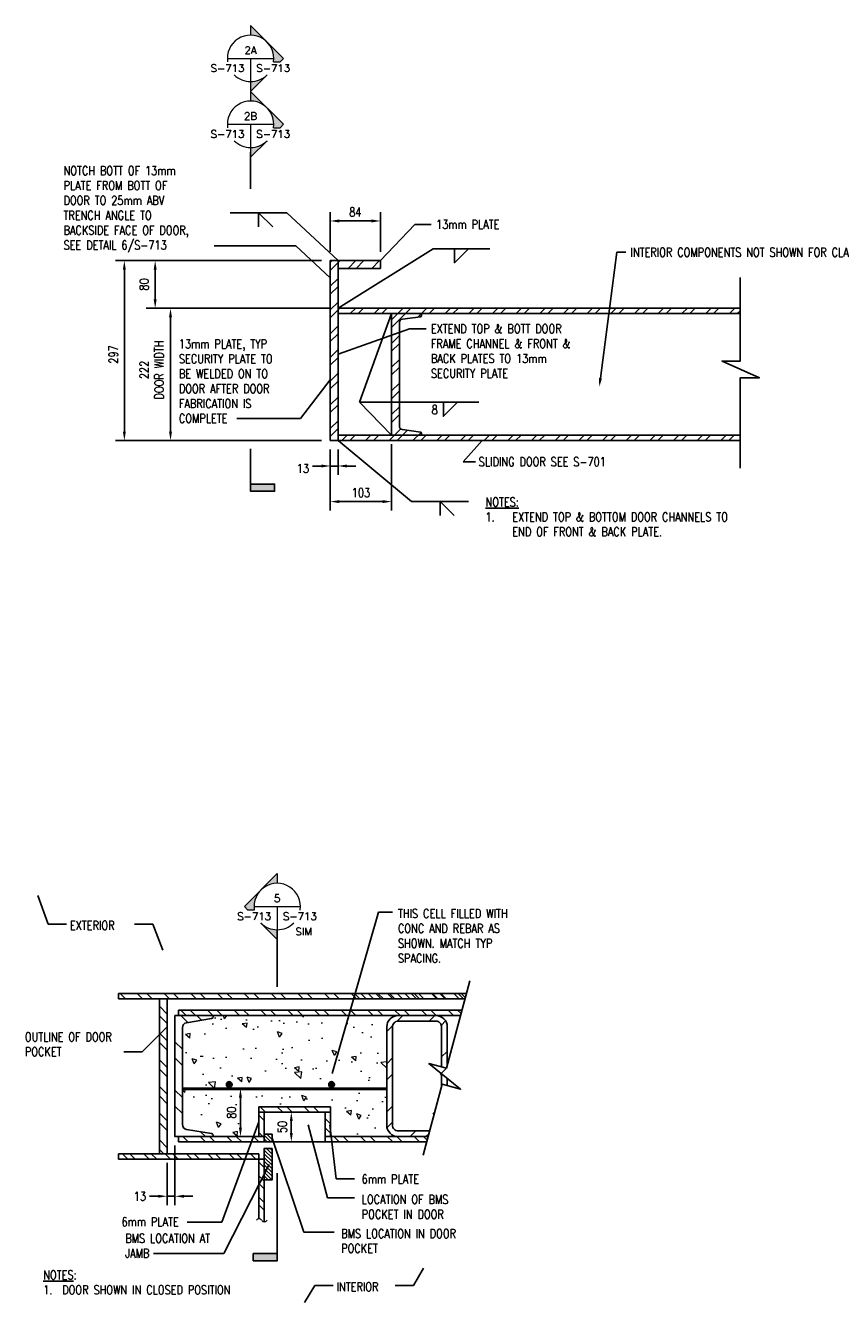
# Model space of a CAD drawing. Header units: millimetres. Extents: x -77 to 4361, y -1560 to 908.
# Tile 1 of 5: x -77 to 1292, y -1393 to 751. Entities that reach past the tile are written whole.
import ezdxf
from ezdxf import colors
from ezdxf.entities.mleader import LeaderData, LeaderLine
from ezdxf.enums import TextEntityAlignment as Align
from ezdxf.math import Vec2, Vec3

# ---------------------------------------------------------------- set-up
doc = ezdxf.new("R2010")
doc.units = ezdxf.units.MM
for name, color, linetype in [('G-ANNO-TTLS', 1, 'Continuous'), ('M-DETL-MEDM', 32, 'Continuous'), ('M-DETL-PATT', 173, 'Continuous'), ('M-DETL-WIDE', 213, 'Continuous'), ('S-ANNO-TEXT', 2, 'Continuous'), ('S-DETL-CONC', 4, 'Continuous'), ('S-SDEL-DIMS', 3, 'Continuous'), ('S-SDEL-LW25', 3, 'Continuous'), ('S-SECT-CONC', 4, 'Continuous'), ('S-SECT-PATT', 1, 'Continuous')]:
    doc.layers.add(name, color=color, linetype=linetype)
for name, color, linetype, lineweight in [('S-ANNO-SYMB', 3, 'Continuous', 18), ('S-SDEL-LBRK', 190, 'Continuous', 18), ('S-SDEL-PATT', 170, 'Continuous', 18), ('S-SDEL-TEXT', 2, 'Continuous', 25)]:
    doc.layers.add(name, color=color, linetype=linetype, lineweight=lineweight)
doc.styles.add('ROMANS', font='ROMANS.shx', dxfattribs={"width": 0.8})
doc.styles.add('STD1', font='simplex', dxfattribs={"height": 0.1})
doc.styles.add('Text', font='romans.shx', dxfattribs={"width": 0.8, "height": 3})
doc.dimstyles.new('NFL_1', dxfattribs={"dimscale": 0, "dimtxt": 3, "dimasz": 3, "dimexe": 3, "dimexo": 3, "dimgap": 1.5, "dimtad": 1, "dimdec": 0, "dimzin": 3, "dimdsep": 46, "dimtxsty": 'Text', "dimcen": 3, "dimdle": 3, "dimclrd": 1, "dimclre": 1, "dimclrt": 2, "dimadec": 0, "dimazin": 0, "dimtfac": 0.75, "dimtdec": 0, "dimtmove": 2, "dimatfit": 3, "dimfxl": 0.125, "dimtfillclr": 1, "dimfrac": 2, "dimtolj": 1, "dimtzin": 0, "dimarcsym": 1})
doc.dimstyles.get("Standard").update_dxf_attribs({"dimtxt": 0.125, "dimasz": 0.125, "dimexe": 0.18, "dimexo": 0.0625, "dimgap": 0.125, "dimtad": 0, "dimtih": 1, "dimtoh": 1, "dimdec": 4, "dimzin": 0, "dimdsep": 46, "dimtxsty": 'Text', "dimcen": 0.125, "dimclrt": 2, "dimadec": 0, "dimazin": 0, "dimtfac": 1, "dimtdec": 4, "dimtofl": 0, "dimtmove": 0, "dimatfit": 3, "dimfxl": 0.18, "dimtolj": 1, "dimtzin": 0, "dimarcsym": 0})
pattern_1 = [(315, (4367.163, -33487.106), (17.942835, 17.942835), []), (315, (4379.85, -33487.106), (17.942835, 17.942835), [])]
pattern_2 = [(315, (0, 0), (22.45064, 22.45064), []), (315, (15.875, -3e-15), (22.45064, 22.45064), [])]

# ---------------------------------------------------------------- blocks, each defined once
blk = doc.blocks.new('FLAG')
blk.add_hatch(color=0).paths.add_polyline_path([(-11.91, 8.03), (-14.29, 8.03), (-14.29, 0), (-11.91, 0)])
at = {"color": 0}
blk.add_lwpolyline([(0, 0), (-14.29, 0), (-14.29, 8.03), (-11.91, 8.03), (-11.91, 0)], dxfattribs=at)
blk = doc.blocks.new('GH2029')
h = blk.add_hatch(color=0)
h.paths.add_polyline_path([(0, 0.442), (0.221, 0.221, 0.198912), (0, 0.312)])
h.paths.add_polyline_path([(0.221, 0.221), (0.442, 0), (0.395, -0.047), (0.309, -0.047, 0.238539)])
h.paths.add_polyline_path([(0, -0.312, 0.198912), (0.221, -0.221), (0, -0.442)])
at = {"color": 0}
blk.add_line((-0.312, 0), (0.312, 0), dxfattribs=at)
for points in [[(0.309, -0.047), (0.395, -0.047), (0.442, 0), (0, 0.442), (0, 0.312)], [(0, 0), (0, -0.442), (0.221, -0.221)]]:
    blk.add_lwpolyline(points, dxfattribs=at)
for start, end in [(351.3339, 188.6661), (225, 315)]:
    blk.add_arc((0, 0), 0.312, start, end, dxfattribs=at)
at = {"color": 0, "linetype": 'ByBlock', "lineweight": -2, "style": 'STD1'}
blk.add_attdef('NUM', text='', height=0.1, dxfattribs=at).set_placement((-0.001, 0.06), align=Align.CENTER)
blk.add_attdef('APPLIES', text='', height=0.1, dxfattribs=at).set_placement((-0.083, -0.181), align=Align.RIGHT)
for tag, p in [('DRAWN', (0.077, -0.181)), ('NOTE', (0.244, -0.386))]:
    blk.add_attdef(tag, p, '', height=0.1, dxfattribs=at)
blk = doc.blocks.new('*D56')
at = {"layer": 'Defpoints', "color": 0, "transparency": 16777216}
for p in [(435, 54.2), (448, 54.2), (448, 11.4)]:
    blk.add_point(p, dxfattribs=at)
at = {"layer": 'S-SDEL-DIMS', "color": 1, "lineweight": -2, "transparency": 16777216}
for p, q in [((435, 39.2), (435, -3.6)), ((448, 39.2), (448, -3.6)), ((420, 11.4), (405, 11.4)), ((435, 11.4), (448, 11.4)), ((463, 11.4), (478, 11.4))]:
    blk.add_line(p, q, dxfattribs=at)
at = {"layer": 'S-SDEL-DIMS', "color": 1, "transparency": 16777216}
for points in [[(420, 13.9), (420, 8.9), (435, 11.4)], [(463, 13.9), (463, 8.9), (448, 11.4)]]:
    blk.add_solid(points, dxfattribs=at)
at = {"layer": 'S-SDEL-DIMS', "color": 2, "transparency": 16777216, "insert": (388.9, 7.2), "char_height": 15, "attachment_point": 5, "style": 'Text'}
blk.add_mtext('\\A1;13', dxfattribs=at)
blk = doc.blocks.new('*D57')
at = {"layer": 'Defpoints', "color": 0, "transparency": 16777216}
for p in [(435, 422.8), (435, 356.2), (519, 356.2)]:
    blk.add_point(p, dxfattribs=at)
at = {"layer": 'S-SDEL-DIMS', "color": 1, "lineweight": -2, "transparency": 16777216}
for p, q in [((435, 371.2), (435, 437.8)), ((519, 371.2), (519, 437.8)), ((504, 422.8), (450, 422.8))]:
    blk.add_line(p, q, dxfattribs=at)
at = {"layer": 'S-SDEL-DIMS', "color": 1, "transparency": 16777216}
for points in [[(450, 425.3), (450, 420.3), (435, 422.8)], [(504, 425.3), (504, 420.3), (519, 422.8)]]:
    blk.add_solid(points, dxfattribs=at)
at = {"layer": 'S-SDEL-DIMS', "color": 2, "transparency": 16777216, "insert": (477, 437.8), "char_height": 15, "attachment_point": 5, "style": 'Text'}
blk.add_mtext('\\A1;84', dxfattribs=at)
blk = doc.blocks.new('*D58')
at = {"layer": 'Defpoints', "color": 0, "transparency": 16777216}
for p in [(435, 356.2), (89.2, 54.2), (435, 54.2)]:
    blk.add_point(p, dxfattribs=at)
at = {"layer": 'S-SDEL-DIMS', "color": 1, "lineweight": -2, "transparency": 16777216}
for p, q in [((420, 356.2), (74.2, 356.2)), ((89.2, 341.2), (89.2, 69.2)), ((420, 54.2), (74.2, 54.2))]:
    blk.add_line(p, q, dxfattribs=at)
at = {"layer": 'S-SDEL-DIMS', "color": 1, "transparency": 16777216}
for points in [[(86.7, 341.2), (91.7, 341.2), (89.2, 356.2)], [(86.7, 69.2), (91.7, 69.2), (89.2, 54.2)]]:
    blk.add_solid(points, dxfattribs=at)
at = {"layer": 'S-SDEL-DIMS', "color": 2, "transparency": 16777216, "insert": (70.8, 198.7), "char_height": 15, "attachment_point": 5, "rotation": 90, "style": 'Text'}
blk.add_mtext('\\A1;297', dxfattribs=at)
blk = doc.blocks.new('*D59')
at = {"layer": 'Defpoints', "color": 0, "transparency": 16777216}
for p in [(435, 356.2), (140.9, 276.2), (448, 276.2)]:
    blk.add_point(p, dxfattribs=at)
at = {"layer": 'S-SDEL-DIMS', "color": 1, "lineweight": -2, "transparency": 16777216}
for p, q in [((420, 356.2), (125.9, 356.2)), ((140.9, 341.2), (140.9, 291.2)), ((433, 276.2), (125.9, 276.2))]:
    blk.add_line(p, q, dxfattribs=at)
at = {"layer": 'S-SDEL-DIMS', "color": 1, "transparency": 16777216}
for points in [[(138.4, 341.2), (143.4, 341.2), (140.9, 356.2)], [(138.4, 291.2), (143.4, 291.2), (140.9, 276.2)]]:
    blk.add_solid(points, dxfattribs=at)
at = {"layer": 'S-SDEL-DIMS', "color": 2, "transparency": 16777216, "insert": (122.5, 316.2), "char_height": 15, "attachment_point": 5, "rotation": 90, "style": 'Text'}
blk.add_mtext('\\A1;80', dxfattribs=at)
blk = doc.blocks.new('*D60')
at = {"layer": 'Defpoints', "color": 0, "transparency": 16777216}
for p in [(448, 276.2), (166.7, 54.2), (435, 54.2)]:
    blk.add_point(p, dxfattribs=at)
at = {"layer": 'S-SDEL-DIMS', "color": 1, "lineweight": -2, "transparency": 16777216}
for p, q in [((433, 276.2), (151.7, 276.2)), ((166.7, 261.2), (166.7, 69.2)), ((420, 54.2), (151.7, 54.2))]:
    blk.add_line(p, q, dxfattribs=at)
at = {"layer": 'S-SDEL-DIMS', "color": 1, "transparency": 16777216}
for points in [[(164.2, 261.2), (169.2, 261.2), (166.7, 276.2)], [(164.2, 69.2), (169.2, 69.2), (166.7, 54.2)]]:
    blk.add_solid(points, dxfattribs=at)
at = {"layer": 'S-SDEL-DIMS', "color": 2, "transparency": 16777216, "insert": (135, 172.7), "char_height": 15, "attachment_point": 5, "rotation": 90, "style": 'Text'}
blk.add_mtext('\\A1;222\\PDOOR WIDTH', dxfattribs=at)
blk = doc.blocks.new('SH2004')
blk.add_line((0.75, 0), (0, 0))
blk.add_lwpolyline([(0.281, 0), (0.281, -0.187), (0.469, 0)])
blk = doc.blocks.new('SH2020')
blk.add_line((-0.75, 0), (0, 0))
blk.add_lwpolyline([(-0.187, -0.187), (-0.375, 0), (-0.375, -0.187)])
blk = doc.blocks.new('*D87')
at = {"layer": 'Defpoints', "color": 0, "transparency": 16777216}
for p in [(174.2, -1114.4), (161.2, -1143.2), (161.2, -1214.6)]:
    blk.add_point(p, dxfattribs=at)
at = {"layer": 'S-SDEL-DIMS', "color": 1, "lineweight": -2, "transparency": 16777216}
for p, q in [((174.2, -1129.4), (174.2, -1229.6)), ((161.2, -1158.2), (161.2, -1229.6)), ((146.2, -1214.6), (131.2, -1214.6)), ((174.2, -1214.6), (161.2, -1214.6)), ((189.2, -1214.6), (204.2, -1214.6))]:
    blk.add_line(p, q, dxfattribs=at)
at = {"layer": 'S-SDEL-DIMS', "color": 1, "transparency": 16777216}
for points in [[(146.2, -1212.1), (146.2, -1217.1), (161.2, -1214.6)], [(189.2, -1212.1), (189.2, -1217.1), (174.2, -1214.6)]]:
    blk.add_solid(points, dxfattribs=at)
at = {"layer": 'S-SDEL-DIMS', "color": 2, "transparency": 16777216, "insert": (115.2, -1214.6), "char_height": 15, "attachment_point": 5, "style": 'Text'}
blk.add_mtext('\\A1;13', dxfattribs=at)
blk = doc.blocks.new('*D88')
at = {"layer": 'Defpoints', "color": 0, "transparency": 16777216}
for p in [(369.5, -1073.4), (372.9, -1073.4), (372.9, -1123.4)]:
    blk.add_point(p, dxfattribs=at)
at = {"layer": 'S-SDEL-DIMS', "color": 1, "lineweight": -2, "transparency": 16777216}
for p, q in [((357.9, -1073.4), (354.5, -1073.4)), ((369.5, -1108.4), (369.5, -1088.4)), ((357.9, -1123.4), (354.5, -1123.4))]:
    blk.add_line(p, q, dxfattribs=at)
at = {"layer": 'S-SDEL-DIMS', "color": 1, "transparency": 16777216}
for points in [[(367, -1088.4), (372, -1088.4), (369.5, -1073.4)], [(367, -1108.4), (372, -1108.4), (369.5, -1123.4)]]:
    blk.add_solid(points, dxfattribs=at)
at = {"layer": 'S-SDEL-DIMS', "color": 2, "transparency": 16777216, "insert": (354.5, -1098.4), "char_height": 15, "attachment_point": 5, "rotation": 90, "style": 'Text'}
blk.add_mtext('\\A1;50', dxfattribs=at)
blk = doc.blocks.new('GH2028')
h = blk.add_hatch(color=0)
h.paths.add_polyline_path([(0, 0.442), (-0.221, 0.221, -0.198912), (0, 0.312)])
h.paths.add_polyline_path([(-0.221, 0.221), (-0.442, 0), (-0.395, -0.047), (-0.309, -0.047, -0.238539)])
h.paths.add_polyline_path([(0, -0.312, -0.198912), (-0.221, -0.221), (0, -0.442)])
at = {"color": 0}
blk.add_line((-0.312, 0), (0.312, 0), dxfattribs=at)
for points in [[(-0.309, -0.047), (-0.395, -0.047), (-0.442, 0), (0, 0.442), (0, 0.312)], [(0, 0), (0, -0.442), (-0.221, -0.221)]]:
    blk.add_lwpolyline(points, dxfattribs=at)
for start, end in [(351.3339, 188.6661), (225, 315)]:
    blk.add_arc((0, 0), 0.312, start, end, dxfattribs=at)
at = {"color": 0, "linetype": 'ByBlock', "lineweight": -2, "style": 'STD1'}
blk.add_attdef('NUM', text='', height=0.1, dxfattribs=at).set_placement((-0.001, 0.06), align=Align.CENTER)
blk.add_attdef('APPLIES', text='', height=0.1, dxfattribs=at).set_placement((-0.083, -0.181), align=Align.RIGHT)
for tag, p in [('DRAWN', (0.077, -0.181)), ('NOTE', (0.244, -0.386))]:
    blk.add_attdef(tag, p, '', height=0.1, dxfattribs=at)
blk = doc.blocks.new('*U106')
at = {"layer": 'M-DETL-PATT'}
h = blk.add_hatch(dxfattribs=at)
h.set_pattern_fill('ANSI32', color=256, scale=6, style=0)
edge = h.paths.add_edge_path()
edge.add_line((64.2, 0), (0, 0))
edge.add_line((0, 0), (0, -203.2))
edge.add_line((0, -203.2), (64.2, -203.2))
edge.add_line((64.2, -203.2), (64.2, -201.5))
edge.add_arc((60.9, -201.5), 3.3, 0, 80.5)
edge.add_line((61.4, -198.2), (19.2, -191.1))
edge.add_arc((20.5, -183.1), 8.13, 180, 260.5, ccw=False)
edge.add_line((12.4, -183.1), (12.4, -20.1))
edge.add_arc((20.5, -20.1), 8.13, 99.5, 180, ccw=False)
edge.add_line((19.2, -12.1), (61.4, -5))
edge.add_arc((60.9, -1.7), 3.3, 279.5, 360)
edge.add_line((64.2, -1.7), (64.2, 0))
at = {"color": 0, "linetype": 'ByBlock'}
blk.add_lwpolyline([(64.2, 0), (0, 0), (0, -203.2), (64.2, -203.2), (64.2, -201.5, 0.366443), (61.4, -198.2), (19.2, -191.1, -0.366443), (12.4, -183.1), (12.4, -20.1, -0.366443), (19.2, -12.1), (61.4, -5, 0.366443), (64.2, -1.7)], format="xyb", close=True, dxfattribs=at)
blk = doc.blocks.new('*U107')
at = {"layer": 'M-DETL-MEDM'}
h = blk.add_hatch(color=256, dxfattribs=at)
edge = h.paths.add_edge_path()
edge.add_arc((0, 0), 4.76, 0, 360)
blk.add_circle((0, 0), 4.76, dxfattribs=at)
blk = doc.blocks.new('*D109')
at = {"layer": 'Defpoints', "color": 0, "ltscale": 10, "transparency": 16777216}
for p in [(435, 54.2), (538, 63.2), (538, -48.4)]:
    blk.add_point(p, dxfattribs=at)
at = {"layer": 'S-SDEL-DIMS', "color": 1, "lineweight": -2, "ltscale": 10, "transparency": 16777216}
for p, q in [((538, 48.2), (538, -63.4)), ((435, 39.2), (435, -63.4)), ((450, -48.4), (523, -48.4))]:
    blk.add_line(p, q, dxfattribs=at)
at = {"layer": 'S-SDEL-DIMS', "color": 1, "ltscale": 10, "transparency": 16777216}
for points in [[(450, -45.9), (450, -50.9), (435, -48.4)], [(523, -45.9), (523, -50.9), (538, -48.4)]]:
    blk.add_solid(points, dxfattribs=at)
at = {"layer": 'S-SDEL-DIMS', "color": 2, "ltscale": 10, "transparency": 16777216, "insert": (486.5, -33.4), "char_height": 15, "attachment_point": 5, "style": 'Text'}
blk.add_mtext('\\A1;103', dxfattribs=at)
blk = doc.blocks.new('*D110')
at = {"layer": 'Defpoints', "color": 0, "ltscale": 10, "transparency": 16777216}
for p in [(284.1, -1034.1), (315.2, -1034.1), (315.2, -1114.4)]:
    blk.add_point(p, dxfattribs=at)
at = {"layer": 'S-SDEL-DIMS', "color": 1, "lineweight": -2, "ltscale": 10, "transparency": 16777216}
for p, q in [((300.2, -1034.1), (269.1, -1034.1)), ((284.1, -1099.4), (284.1, -1049.1)), ((300.2, -1114.4), (269.1, -1114.4))]:
    blk.add_line(p, q, dxfattribs=at)
at = {"layer": 'S-SDEL-DIMS', "color": 1, "ltscale": 10, "transparency": 16777216}
for points in [[(281.6, -1049.1), (286.6, -1049.1), (284.1, -1034.1)], [(281.6, -1099.4), (286.6, -1099.4), (284.1, -1114.4)]]:
    blk.add_solid(points, dxfattribs=at)
at = {"layer": 'S-SDEL-DIMS', "color": 2, "ltscale": 10, "transparency": 16777216, "insert": (269.1, -1074.2), "char_height": 15, "attachment_point": 5, "rotation": 90, "style": 'Text'}
blk.add_mtext('\\A1;80', dxfattribs=at)

msp = doc.modelspace()

# ---------------------------------------------------------------- hatches: boundary and pattern name
at = {"layer": 'G-ANNO-TTLS'}
msp.add_hatch(color=256, dxfattribs=at).paths.add_polyline_path([(305.7, -1310.9), (305.7, -1322.8), (345.9, -1322.8), (345.9, -1310.9)])
at = {"layer": 'M-DETL-PATT'}
h = msp.add_hatch(dxfattribs=at)
h.set_pattern_fill('ANSI32', color=256, scale=6, style=0)
h.set_pattern_definition([(45, (529.85, -911.19), (-40.411, 40.411), []), (45, (556.79, -911.19), (-40.411, 40.411), [])])
edge = h.paths.add_edge_path(flags=17)
edge.add_line((601.7, -1104.9), (548.9, -1104.9))
edge.add_arc((548.9, -1095.3), 9.53, 180, 270, ccw=False)
edge.add_line((539.4, -1095.3), (539.4, -930.2))
edge.add_arc((548.9, -930.2), 9.52, 90, 180, ccw=False)
edge.add_line((548.9, -920.7), (612.4, -920.7))
edge.add_arc((612.4, -930.2), 9.52, 0, 90, ccw=False)
edge.add_line((621.9, -930.2), (621.9, -997.2))
edge = h.paths.add_edge_path()
edge.add_line((599.1, -1114.4), (548.9, -1114.4))
edge.add_arc((548.9, -1095.3), 19, 180, 270, ccw=False)
edge.add_line((529.8, -1095.3), (529.8, -930.2))
edge.add_arc((548.9, -930.2), 19, 90, 180, ccw=False)
edge.add_line((548.9, -911.2), (612.4, -911.2))
edge.add_arc((612.4, -930.2), 19, 0, 90, ccw=False)
edge.add_line((631.4, -930.2), (631.4, -993.5))
at = {"layer": 'S-SDEL-PATT', "ltscale": 10}
h = msp.add_hatch(dxfattribs=at)
h.set_pattern_fill('STEEL', color=256, scale=10, angle=270, style=0)
h.set_pattern_definition(pattern_2)
h.paths.add_polyline_path([(663.7, -874.2), (79.2, -874.2), (79.2, -883.2), (661.2, -883.2)])
h.paths.add_polyline_path([(161.2, -883.2), (148.2, -883.2), (148.2, -1143.2), (161.2, -1143.2)])
h.paths.add_polyline_path([(656.1, -902.2), (180.2, -902.2), (180.2, -911.2), (238.4, -911.2), (653.7, -911.2)])
h.paths.add_polyline_path([(324.2, -1114.4), (180.2, -1114.4), (180.2, -1123.4), (324.2, -1123.4)])
h.paths.add_polyline_path([(324.2, -1073.4), (315.2, -1073.4), (315.2, -1114.4), (324.2, -1114.4)])
h.paths.add_polyline_path([(435.2, -1064.4), (315.2, -1064.4), (315.2, -1073.4), (324.2, -1073.4), (435.2, -1073.4)])
h.paths.add_polyline_path([(435.2, -1073.4), (426.2, -1073.4), (426.2, -1114.4), (435.2, -1114.4)])
at = {"layer": 'S-SDEL-PATT'}
h = msp.add_hatch(dxfattribs=at)
h.set_pattern_fill('STEEL', color=256, scale=203, angle=270, style=0)
h.set_pattern_definition(pattern_1)
h.paths.add_polyline_path([(661, -883.2), (663.4, -874.2), (474.2, -874.2), (474.2, -883.2)])
at = {"layer": 'S-SDEL-PATT', "ltscale": 10}
h = msp.add_hatch(dxfattribs=at)
h.set_pattern_fill('AR-CONC', color=256, scale=0.5, angle=90)
h.paths.add_polyline_path([(529.8, -930.2, -0.414214), (548.9, -911.2), (238.4, -911.2), (238.4, -912.9, -0.366443), (235.7, -916.2), (193.4, -923.3, 0.366443), (186.6, -931.3), (186.6, -1094.3, 0.366443), (193.4, -1102.3), (235.7, -1109.4, -0.366443), (238.4, -1112.6), (238.4, -1114.4), (315.2, -1114.4), (315.2, -1064.4), (435.2, -1064.4), (435.2, -1114.4), (548.9, -1114.4, -0.414214), (529.8, -1095.3)])
h.paths.add_polyline_path([(333.2, -1026.7, -1), (323.7, -1026.7, -1)], flags=16)
at = {"layer": 'S-SDEL-PATT'}
h = msp.add_hatch(dxfattribs=at)
h.set_pattern_fill('ANSI31', color=256, scale=35, angle=90)
h.set_pattern_definition([(135, (4367.1634, -33486.306), (-3.09359217, -3.09359217), [])])
h.paths.add_polyline_path([(337.2, -1133.4), (324.2, -1133.4), (324.2, -1186.4), (337.2, -1186.4)])
h.paths.add_polyline_path([(324.2, -1110.4), (324.2, -1123.4), (337.2, -1123.4), (337.2, -1110.4)])
at = {"layer": 'S-SDEL-PATT', "ltscale": 10}
h = msp.add_hatch(dxfattribs=at)
h.set_pattern_fill('STEEL', color=256, scale=10, angle=270, style=0)
h.set_pattern_definition(pattern_2)
h.paths.add_polyline_path([(599.1, -1114.4), (426.2, -1114.4), (426.2, -1123.4), (596.7, -1123.4)])
at = {"layer": 'S-SDEL-PATT'}
h = msp.add_hatch(dxfattribs=at)
h.set_pattern_fill('STEEL', color=256, scale=203, angle=270, style=0)
h.set_pattern_definition(pattern_1)
h.paths.add_polyline_path([(315.2, -1152.2), (315.2, -1143.2), (79.2, -1143.2), (79.2, -1152.2)])
h = msp.add_hatch(dxfattribs=at)
h.set_pattern_fill('STEEL', color=256, scale=203, angle=270, style=0)
h.set_pattern_definition(pattern_1)
edge = h.paths.add_edge_path()
edge.add_arc((315.3, -1258), 5.44, 34.264, 90.6315)
edge.add_line((315.2, -1252.6), (315.2, -1152.2))
edge.add_line((315.2, -1152.2), (324.2, -1152.2))
edge.add_line((324.2, -1152.2), (324.2, -1255))
edge.add_line((324.2, -1255), (319.8, -1255))
at = {"layer": 'S-SECT-PATT'}
h = msp.add_hatch(dxfattribs=at)
h.set_pattern_fill('ANSI32', color=256, scale=75)
h.set_pattern_definition([(45, (-25864.67, -4229.74), (-19.887378, 19.887378), []), (45, (-25851.411, -4229.74), (-19.887378, 19.887378), [])])
h.paths.add_polyline_path([(448, 304.2), (435, 304.2), (435, 54.2), (448, 54.2)])
h.paths.add_polyline_path([(448, 343.2), (519, 343.2), (519, 356.2), (435, 356.2), (435, 304.2), (448, 304.2)])
h.paths.add_polyline_path([(1123.2, 63.2), (448, 63.2), (448, 54.2), (1123.2, 54.2)])
edge = h.paths.add_edge_path()
edge.add_arc((557, 78.5), 6, 180, 262.3039, ccw=False)
edge.add_line((551, 78.5), (551, 252))
edge.add_arc((557, 252), 6, 97.6961, 180, ccw=False)
edge.add_line((556.2, 257.9), (586.2, 262))
edge.add_arc((586, 264), 2, 277.6961, 360)
edge.add_line((588, 264), (588, 267.2))
edge.add_line((588, 267.2), (538, 267.2))
edge.add_line((538, 267.2), (538, 63.2))
edge.add_line((538, 63.2), (588, 63.2))
edge.add_line((588, 63.2), (588, 66.5))
edge.add_arc((586, 66.5), 2, 360, 442.3039)
edge.add_line((586.2, 68.5), (556.2, 72.5))
h.paths.add_polyline_path([(1123.2, 276.2), (448, 276.2), (448, 267.2), (1123.2, 267.2)])

# ---------------------------------------------------------------- linework, layer by layer
at = {"layer": 'G-ANNO-TTLS'}
msp.add_line((345.9, -767.2), (345.9, -862.9), dxfattribs=at)
for points in [[(301.2, 538.3), (301.2, 476.9)], [(345.9, -1175.7), (345.9, -1322.8), (305.7, -1322.8), (305.7, -1310.9), (345.9, -1310.9)]]:
    msp.add_lwpolyline(points, dxfattribs=at)
at = {"layer": 'M-DETL-WIDE', "linetype": 'ByBlock'}
for points in [[(599.1, -1114.4), (548.9, -1114.4, -0.414214), (529.8, -1095.3), (529.8, -930.2, -0.414214), (548.9, -911.2), (612.4, -911.2, -0.414214), (631.4, -930.2), (631.4, -993.5)], [(601.7, -1104.9), (548.9, -1104.9, -0.414214), (539.4, -1095.3), (539.4, -930.2, -0.414214), (548.9, -920.7), (612.4, -920.7, -0.414214), (621.9, -930.2), (621.9, -997.2)]]:
    msp.add_lwpolyline(points, format="xyb", dxfattribs=at)
for points in [[(621.9, -1009), (621.9, -1029)], [(631.4, -1016.7), (631.4, -1029)]]:
    msp.add_lwpolyline(points, dxfattribs=at)
at = {"layer": 'S-DETL-CONC', "ltscale": 10, "const_width": 5}
msp.add_lwpolyline([(529.8, -1034.1), (186.6, -1034.1)], dxfattribs=at)
at = {"layer": 'S-SDEL-LBRK'}
for centre, start, end in [((315.3, -1258), 34.264, 145.736), ((324.3, -1251.9), 214.264, 325.736)]:
    msp.add_arc(centre, 5.44, start, end, dxfattribs=at)
at = {"layer": 'S-SDEL-LW25'}
for p, q in [((435, 54.2), (435, 356.2)), ((519, 356.2), (435, 356.2)), ((448, 54.2), (448, 356.2)), ((519, 343.2), (448, 343.2)), ((519, 343.2), (519, 356.2)), ((448, 276.2), (1123.2, 276.2)), ((448, 267.2), (1123.2, 267.2)), ((538, 63.2), (538, 267.2)), ((435, 54.2), (1123.2, 54.2)), ((448, 63.2), (1123.2, 63.2)), ((79.2, -874.2), (663.4, -874.2)), ((79.2, -874.2), (79.2, -883.2)), ((79.2, -883.2), (661, -883.2)), ((148.2, -1143.2), (148.2, -883.2)), ((161.2, -1143.2), (161.2, -883.2)), ((174.2, -911.2), (653.5, -911.2)), ((180.2, -902.2), (655.9, -902.2)), ((180.2, -911.2), (180.2, -902.2)), ((315.2, -1114.4), (315.2, -1064.4)), ((315.2, -1064.4), (435.2, -1064.4)), ((435.2, -1114.4), (435.2, -1064.4)), ((315.2, -1073.4), (435.2, -1073.4)), ((324.2, -1123.4), (324.2, -1073.4)), ((426.2, -1123.4), (426.2, -1073.4)), ((180.2, -1123.4), (180.2, -1114.4)), ((180.2, -1114.4), (324.2, -1114.4)), ((426.2, -1114.4), (599.1, -1114.4)), ((180.2, -1123.4), (596.7, -1123.4)), ((79.2, -1152.2), (79.2, -1143.2)), ((79.2, -1143.2), (315.2, -1143.2)), ((79.2, -1152.2), (324.2, -1152.2)), ((315.2, -1252.6), (315.2, -1143.2)), ((324.2, -1152.2), (315.2, -1152.2)), ((324.2, -1257.3), (324.2, -1161.2))]:
    msp.add_line(p, q, dxfattribs=at)
msp.add_lwpolyline([(538, 267.2), (538, 63.2), (588, 63.2), (588, 66.5, 0.375397), (586.2, 68.5), (556.2, 72.5, -0.375397), (551, 78.5), (551, 252, -0.375397), (556.2, 257.9), (586.2, 262, 0.375397), (588, 264), (588, 267.2), (538, 267.2)], format="xyb", dxfattribs=at)
for points in [[(324.2, -1123.4), (324.2, -1110.4), (337.2, -1110.4), (337.2, -1123.4)], [(337.2, -1134.2), (337.2, -1187.2), (324.2, -1187.2), (324.2, -1134.2), (337.2, -1134.2)]]:
    msp.add_lwpolyline(points, dxfattribs=at)
at = {"layer": 'S-SECT-CONC'}
for points in [[(1123.2, 328), (1123.2, 187.7), (1092.8, 187.7), (1155.4, 159.5), (1123.2, 159.5), (1123.2, 8)], [(669.5, -852.7), (629.9, -999.3), (600.5, -991.5), (653.7, -1034.9), (622.6, -1026.6), (590.7, -1145.8)]]:
    msp.add_lwpolyline(points, dxfattribs=at)

# ---------------------------------------------------------------- block references
at = {"layer": 'G-ANNO-TTLS', "xscale": -5, "yscale": 5, "zscale": 5, "rotation": 270}
msp.add_blockref('FLAG', (301.2, 40.5), dxfattribs=at)
at = {"layer": 'M-DETL-WIDE', "ltscale": 10, "xscale": -1, "rotation": 180}
msp.add_blockref('*U106', (174.2, -1114.4), dxfattribs=at)
at = {"layer": 'S-ANNO-SYMB', "xscale": 125, "yscale": 125, "zscale": 125}
for name, p, values in [('GH2029', (301.2, 695.7), {'NUM': '2A', 'APPLIES': 'S-713', 'DRAWN': 'S-713'}), ('GH2029', (301.2, 585.2), {'NUM': '2B', 'APPLIES': 'S-713', 'DRAWN': 'S-713'}), ('GH2028', (345.9, -728.2), {'NUM': '5', 'APPLIES': 'S-713', 'DRAWN': 'S-713', 'NOTE': 'SIM'})]:
    msp.add_blockref(name, p, dxfattribs=at).add_auto_attribs(values)
at = {"layer": 'S-ANNO-TEXT', "xscale": 127, "yscale": 127, "zscale": 127}
for name, p in [('SH2020', (362.2, 436.5)), ('SH2004', (607.7, 376.3)), ('SH2004', (589.2, 118.6)), ('SH2020', (666.8, -48))]:
    msp.add_blockref(name, p, dxfattribs=at)
at = {"layer": 'S-SDEL-TEXT', "ltscale": 10, "rotation": 180}
msp.add_blockref('*U107', (265.3, -1026.7), dxfattribs=at)
at = {"layer": 'S-SDEL-TEXT', "ltscale": 10, "xscale": -1, "rotation": 180}
msp.add_blockref('*U107', (437.1, -1026.7), dxfattribs=at)

# ---------------------------------------------------------------- texts
at = {"layer": 'S-ANNO-TEXT', "char_height": 15, "style": 'ROMANS'}
for s, insert, attachment_point in [('\\A1;NOTCH BOTT OF 13mm\\PPLATE FROM BOTT OF\\PDOOR TO 25mm ABV\\PTRENCH ANGLE TO\\PBACKSIDE FACE OF DOOR,\\PSEE DETAIL 6/S-713', (-13, 369.8), 7), ('\\A1;13mm PLATE', (612.5, 424.5), 1), ('\\A1;13mm PLATE, TYP\\PSECURITY PLATE TO\\PBE WELDED ON TO\\PDOOR AFTER DOOR\\PFABRICATION IS \\PCOMPLETE', (180.7, 83.8), 7), ('\\A1;EXTEND TOP & BOTT DOOR\\PFRAME CHANNEL & FRONT &\\PBACK PLATES TO 13mm \\PSECURITY PLATE', (603.8, 249.4), 1), ('\\A1;8', (605.3, 98.4), 7), ('\\A1;SLIDING DOOR SEE S-701', (684.2, 11), 7)]:
    msp.add_mtext(s, dxfattribs=dict(at, insert=insert, attachment_point=attachment_point))
at = {"layer": 'S-ANNO-TEXT', "insert": (695.5, -106.5), "char_height": 15, "width": 454.677, "attachment_point": 7, "style": 'ROMANS'}
msp.add_mtext('\\A1;{\\LNOTES:}\\P\\pxi-3,l3,t3;1.^IEXTEND TOP & BOTTOM DOOR CHANNELS TO END OF FRONT & BACK PLATE.', dxfattribs=at)
at = {"layer": 'S-SDEL-TEXT', "char_height": 15, "attachment_point": 1, "style": 'ROMANS'}
for s, insert, width in [('THIS CELL FILLED WITH CONC AND REBAR AS SHOWN. MATCH TYP SPACING.', (548.5, -732.4), 223.579), ('EXTERIOR', (-2.3, -752.4), 148.901), ('OUTLINE OF DOOR POCKET', (-77.9, -939.5), 183.259), ('6mm PLATE', (487.7, -1178.3), 163.404), ('LOCATION OF BMS POCKET IN DOOR', (487.7, -1212.4), 213.348), ('6mm PLATE', (84.4, -1250), 163.404), ('BMS LOCATION AT JAMB ', (90.6, -1277.7), 163.404), ('BMS LOCATION IN DOOR POCKET ', (453.2, -1269.7), 212.58), ('{\\LNOTES}:\\P1.  DOOR SHOWN IN CLOSED POSITION', (-47, -1339.2), 501.51), ('INTERIOR', (445.5, -1359.2), 148.901)]:
    msp.add_mtext(s, dxfattribs=dict(at, insert=insert, width=width))

# ---------------------------------------------------------------- dimensions: what is measured, and where the dimension line sits
at = {"layer": 'S-SDEL-DIMS'}
dim = msp.add_linear_dim(base=(435, 422.8), p1=(519, 356.2), p2=(435, 356.2), dimstyle='NFL_1', dxfattribs=at)
dim.commit()
dim.dimension.update_dxf_attribs({"geometry": '*D57', "text_midpoint": (477, 437.8)})
for base, p1, text, picture, middle in [((89.2, 54.2), (435, 356.2), '297', '*D58', (70.8, 198.7)), ((166.7, 54.2), (448, 276.2), '<>\\PDOOR WIDTH', '*D60', (135, 172.7))]:
    dim = msp.add_linear_dim(base=base, p1=p1, p2=(435, 54.2), angle=90, text=text, dimstyle='NFL_1', dxfattribs=at)
    dim.commit()
    dim.dimension.update_dxf_attribs({"geometry": picture, "text_midpoint": middle, "dimtype": 160})
for base, p1, p2, angle, picture, middle in [((140.9, 276.2), (435, 356.2), (448, 276.2), 90, '*D59', (122.5, 316.2)), ((161.2, -1214.6), (174.2, -1114.4), (161.2, -1143.2), 180, '*D87', (115.2, -1214.6))]:
    dim = msp.add_linear_dim(base=base, p1=p1, p2=p2, angle=angle, dimstyle='NFL_1', dxfattribs=at)
    dim.commit()
    dim.dimension.update_dxf_attribs({"geometry": picture, "text_midpoint": middle, "dimtype": 160})
dim = msp.add_linear_dim(base=(448, 11.4), p1=(435, 54.2), p2=(448, 54.2), dimstyle='NFL_1', dxfattribs=at)
dim.commit()
dim.dimension.update_dxf_attribs({"geometry": '*D56', "text_midpoint": (388.9, 7.2), "dimtype": 160})
at = {"layer": 'S-SDEL-DIMS', "ltscale": 10}
dim = msp.add_linear_dim(base=(538, -48.4), p1=(435, 54.2), p2=(538, 63.2), dimstyle='NFL_1', dxfattribs=at)
dim.commit()
dim.dimension.update_dxf_attribs({"geometry": '*D109', "text_midpoint": (486.5, -33.4)})
dim = msp.add_linear_dim(base=(284.1, -1034.1), p1=(315.2, -1114.4), p2=(315.2, -1034.1), angle=90, dimstyle='NFL_1', dxfattribs=at)
dim.commit()
dim.dimension.update_dxf_attribs({"geometry": '*D110', "text_midpoint": (269.1, -1074.2)})
at = {"layer": 'S-SDEL-DIMS'}
dim = msp.add_linear_dim(base=(369.5, -1073.4), p1=(372.9, -1123.4), p2=(372.9, -1073.4), angle=90, dimstyle='NFL_1', dxfattribs=at)
dim.commit()
dim.dimension.update_dxf_attribs({"geometry": '*D88', "text_midpoint": (354.5, -1098.4)})

# ---------------------------------------------------------------- leaders
at = {"layer": 'S-ANNO-TEXT'}
for points in [[(448, 356.2), (362.2, 436.5)], [(448, 276.2), (607.7, 376.3)], [(538, 267.2), (483.8, 118.6)], [(538, 63.2), (483.8, 118.6), (589.2, 118.6)], [(448, 54.2), (571.5, -48)]]:
    msp.add_leader(points, dimstyle='Standard', override={"dimscale": 0, "dimasz": 3, "dimgap": 1.58, "dimtad": 0}, dxfattribs=at)
at = {"layer": 'S-ANNO-TEXT', "annotation_type": 0, "has_hookline": 1}
for points, override, hookline_direction, text_width in [([(519, 356.2), (576.7, 417), (604.6, 417)], {"dimscale": 0, "dimasz": 3, "dimgap": 1.58, "dimtad": 0}, 0, 116.6), ([(435, 327.2), (377.2, 381), (240.1, 381)], {"dimscale": 0, "dimasz": 3, "dimgap": 1.58, "dimtad": 0}, 1, 237.7), ([(448, 199), (568, 241.9), (595.9, 241.9)], {"dimscale": 0, "dimasz": 3, "dimgap": 1.58, "dimtad": 0}, 0, 268), ([(435, 156.1), (385, 91), (277.8, 91)], {"dimscale": 0, "dimasz": 3, "dimtad": 0}, 1, 177.1), ([(690.2, 54.2), (658.3, 18.6), (678.6, 18.6)], {"dimscale": 0, "dimasz": 3, "dimgap": 1.58, "dimtad": 0}, 0, 238.9)]:
    msp.add_leader(points, dimstyle='Standard', override=override, dxfattribs=dict(at, hookline_direction=hookline_direction, text_width=text_width))
at = {"layer": 'S-ANNO-TEXT', "ltscale": 10}
ml = msp.add_multileader_mtext('Standard', dxfattribs=at)
ml.set_content('INTERIOR COMPONENTS NOT SHOWN FOR CLARITY', color=3, style='Text')
ml.set_leader_properties(color=2)
ml.build(insert=Vec2(0, 0))
ml.multileader.update_dxf_attribs({"text_right_attachment_type": 3, "dogleg_length": 3, "arrow_head_size": 15, "scale": 5})
ctx = ml.context
ctx.base_point, ctx.scale, ctx.char_height, ctx.arrow_head_size, ctx.landing_gap_size, ctx.plane_origin = Vec3(931.3, 370.2), 5, 15, 15, 7.5, Vec3(886.6, 143.9)
ctx.right_attachment = 3
notes = []
notes.append((ctx, [(0, (1, 1, 0), (916.3, 370.2), (1, 0), 15, [(0, [(886.6, 143.9)], 0, [])])]))
ctx.mtext.insert, ctx.mtext.width, ctx.mtext.flow_direction = Vec3(938.8, 377.7), 208.198, 5
at = {"layer": 'S-SDEL-TEXT'}
for points in [[(-55.9, -709.5), (-38.9, -757.8), (-8.2, -757.8)], [(438.3, -1008.7), (515.9, -737.9), (539.6, -737.9)], [(153.9, -801.5), (136.9, -757.8), (106.2, -757.8)], [(161.2, -930.3), (118.9, -971.9), (88.2, -971.9)], [(315.2, -1089.4), (252.8, -1258.2), (194.5, -1258.2)], [(397.8, -1094.4), (430, -1217.3), (475.8, -1217.3)], [(434, -1094.4), (444.9, -1185.3), (475.8, -1185.3)], [(337.2, -1116.9), (390.5, -1274.7), (441.4, -1274.7)], [(332.4, -1161.2), (256.2, -1310.5), (138.4, -1310.5)], [(591.6, -1335.3), (574.6, -1364.6), (543.9, -1364.6)], [(391.9, -1392.9), (408.9, -1364.6), (439.6, -1364.6)]]:
    msp.add_leader(points, dimstyle='Standard', override={"dimscale": 0, "dimasz": 3, "dimgap": 1.58, "dimtad": 0}, dxfattribs=at)
for ctx, leaders in notes:
    for number, flags, end, landing, length, lines in leaders:
        leader = LeaderData()
        leader.index, (leader.has_last_leader_line, leader.has_dogleg_vector, leader.attachment_direction) = number, flags
        leader.last_leader_point, leader.dogleg_vector, leader.dogleg_length = Vec3(end), Vec3(landing), length
        for number, points, colour, breaks in lines:
            line = LeaderLine()
            line.index, line.vertices, line.color, line.breaks = number, Vec3.list(points), colors.encode_raw_color(colour), breaks
            leader.lines.append(line)
        ctx.leaders.append(leader)

doc.saveas('drawing.dxf')
